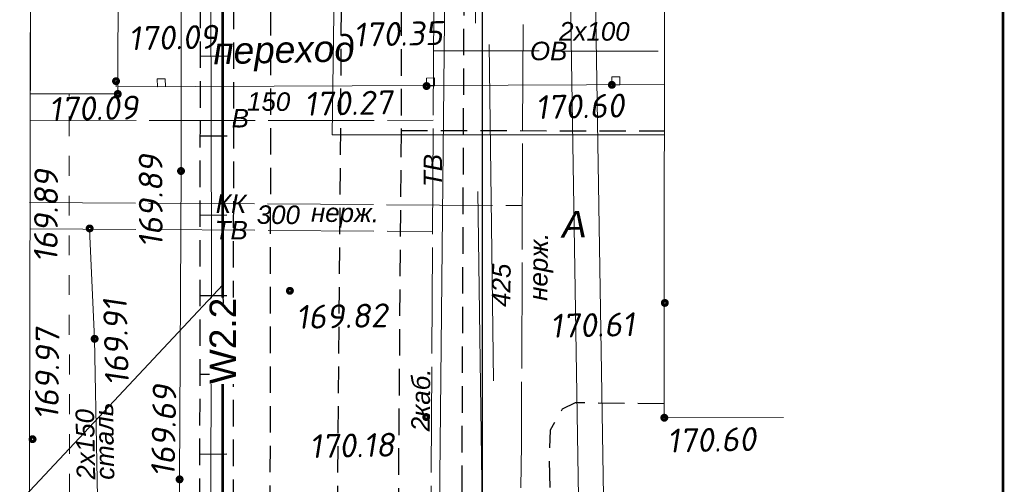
# Model space of a CAD drawing. Header units: millimetres. Extents: x 523209 to 536718, y -48289 to -47398.
# Tile 35 of 116: x 529492 to 529566, y -47848 to -47813. Entities that reach past the tile are written whole.
import ezdxf
from ezdxf import colors
from ezdxf.entities.mleader import LeaderData, LeaderLine
from ezdxf.enums import TextEntityAlignment as Align
from ezdxf.math import Vec2, Vec3

# ---------------------------------------------------------------- set-up
doc = ezdxf.new("R2010")
doc.units = ezdxf.units.MM
for name, pattern in [('DASHED', [19.05, 12.7, -6.35]), ('LU023', [3, 2, -1]), ('LU024', [3, 1.5, -1.5]), ('LU197', [9, 8, -1])]:
    doc.linetypes.add(name, pattern=pattern)
doc.layers.get('Defpoints').update_dxf_attribs({"color": 140})
for name, color, linetype, lineweight in [('_ПР_КЛ_10', 10, 'ОПС_W2', 30), ('ELEKTROSET_', 6, 'LU1191', 9), ('KANALIZACIA', 1, 'LU197', 13), ('MATERIALOPROWOD', 7, 'LU197', 13), ('OTMETKI', 7, 'Continuous', 13), ('TEPLOSET_', 94, 'LU197', 13), ('TEXT', 7, 'Continuous', 13), ('TOPOGRAFIA', 7, 'Continuous', 13), ('WODOPROWOD', 150, 'LU197', 13), ('ZDANIA', 7, 'Continuous', 15), ('электрика', 1, 'Continuous', 40)]:
    doc.layers.add(name, color=color, linetype=linetype, lineweight=lineweight)
doc.layers.add('Проходные каналы', color=7, linetype='Continuous')
doc.styles.add('SIMPLEX_K', font='ariali.ttf')
doc.styles.get("Standard").update_dxf_attribs({"font": 'arial.ttf'})
doc.styles.add('Standard_k', font='simplex.shx', dxfattribs={"oblique": 10})
doc.styles.add('ОПС', font='arial.ttf')
doc.styles.add('СГЕНЕРИР_СТИЛЬ_1', font='times.ttf')
doc.linetypes.add('LU1191', pattern='A,1,-2,0.29,[131,ltypeshp01.shx,S=1.3,R=180,X=0.923,Y=0.65],0.29,[131,ltypeshp01.shx,S=1.3,R=180,X=1.3,Y=0.65],5,[131,ltypeshp01.shx,S=1.3,R=0,X=-1.3,Y=-0.65],0.58,[131,ltypeshp01.shx,S=1.3,R=0,X=-1.3,Y=-0.65],-2,3', length=14.16)
doc.linetypes.add('ОПС_W2', pattern='A,10,-0.5,["W2",ОПС,S=1,R=0,X=0,Y=-0.5],-2.5', length=13)
doc.dimstyles.new('ISO-25', dxfattribs={"dimtxt": 2.5, "dimasz": 2.5, "dimexe": 1.25, "dimexo": 0.625, "dimtad": 1, "dimtxsty": 'Standard', "dimcen": 2.5, "dimadec": 0, "dimazin": 0, "dimtfac": 1, "dimtmove": 0, "dimatfit": 3, "dimfxl": 1, "dimarcsym": 0})

# ---------------------------------------------------------------- blocks, each defined once
blk = doc.blocks.new('Pk_blok')
at = {"color": 0, "linetype": 'Continuous', "lineweight": 13, "const_width": 0.25}
blk.add_lwpolyline([(-0.175, 0, 1), (0.175, 0, 1)], format="xyb", close=True, dxfattribs=at)
blk = doc.blocks.new('_Oblique')
at = {"color": 0, "linetype": 'ByBlock', "lineweight": -2}
blk.add_line((-0.5, -0.5), (0.5, 0.5), dxfattribs=at)
blk = doc.blocks.new('*D405')
at = {"layer": '_ПР_КЛ_10', "color": 0, "linetype": 'ByBlock', "lineweight": -2, "transparency": 16777216}
for p, q in [((529507.665, -47766.929), (529527.926, -47766.929)), ((529526.676, -48010.879), (529526.676, -47766.929)), ((529513.255, -48010.879), (529527.926, -48010.879))]:
    blk.add_line(p, q, dxfattribs=at)
at = {"layer": 'Defpoints', "color": 0, "linetype": 'ByBlock', "transparency": 16777216}
for p in [(529507.04, -47766.929), (529526.676, -47766.929), (529512.63, -48010.879)]:
    blk.add_point(p, dxfattribs=at)
at = {"layer": '_ПР_КЛ_10', "color": 0, "linetype": 'ByBlock', "lineweight": -2, "transparency": 16777216, "xscale": 1.5, "yscale": 1.5, "zscale": 1.5}
for p, rotation in [((529526.676, -47766.929), 90), ((529526.676, -48010.879), 270)]:
    blk.add_blockref('_Oblique', p, dxfattribs=dict(at, rotation=rotation))
at = {"layer": '_ПР_КЛ_10', "color": 0, "linetype": 'ByBlock', "transparency": 16777216, "insert": (529525.274, -47888.904), "char_height": 1.5, "attachment_point": 5, "rotation": 90}
blk.add_mtext('243,95', dxfattribs=at)
blk = doc.blocks.new('*D406')
at = {"layer": '_ПР_КЛ_10', "color": 0, "linetype": 'ByBlock', "lineweight": -2, "transparency": 16777216}
for p, q in [((529507.665, -48010.879), (529522.336, -48010.879)), ((529507.04, -48011.504), (529507.04, -48026.174))]:
    blk.add_line(p, q, dxfattribs=at)
blk.add_arc((529507.04, -48010.879), 14.046, 270, 0, dxfattribs=at)
at = {"layer": 'Defpoints', "color": 0, "linetype": 'ByBlock', "transparency": 16777216}
for p in [(529507.04, -47766.929), (529492.611, -48010.879), (529507.04, -48010.879), (529507.04, -48010.879), (529514.063, -48023.043)]:
    blk.add_point(p, dxfattribs=at)
at = {"layer": '_ПР_КЛ_10', "color": 0, "linetype": 'ByBlock', "lineweight": -2, "transparency": 16777216, "xscale": 1.5, "yscale": 1.5, "zscale": 1.5}
for p, rotation in [((529521.086, -48010.879), 90), ((529507.04, -48024.924), 180)]:
    blk.add_blockref('_Oblique', p, dxfattribs=dict(at, rotation=rotation))
at = {"layer": '_ПР_КЛ_10', "color": 0, "linetype": 'ByBlock', "transparency": 16777216, "insert": (529516.077, -48019.915), "char_height": 1.5, "attachment_point": 5, "rotation": 45}
blk.add_mtext('90°', dxfattribs=at)
blk = doc.blocks.new('*D407')
at = {"layer": '_ПР_КЛ_10', "color": 0, "linetype": 'ByBlock', "lineweight": -2, "transparency": 16777216}
for p, q in [((529507.04, -47766.304), (529507.04, -47754.303)), ((529506.415, -47766.929), (529494.414, -47766.922))]:
    blk.add_line(p, q, dxfattribs=at)
blk.add_arc((529507.04, -47766.929), 11.376, 90, 179.97026, dxfattribs=at)
at = {"layer": 'Defpoints', "color": 0, "linetype": 'ByBlock', "transparency": 16777216}
for p in [(529501.354, -47757.076), (529507.04, -47766.929), (529507.04, -47766.929), (529540.467, -47766.946), (529507.04, -48010.879)]:
    blk.add_point(p, dxfattribs=at)
at = {"layer": '_ПР_КЛ_10', "color": 0, "linetype": 'ByBlock', "lineweight": -2, "transparency": 16777216, "xscale": 1.5, "yscale": 1.5, "zscale": 1.5}
for p, rotation in [((529507.04, -47755.553), 359.9999999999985), ((529495.664, -47766.923), 269.9702574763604)]:
    blk.add_blockref('_Oblique', p, dxfattribs=dict(at, rotation=rotation))
at = {"layer": '_ПР_КЛ_10', "color": 0, "linetype": 'ByBlock', "transparency": 16777216, "insert": (529498.103, -47757.988), "char_height": 1.5, "attachment_point": 5, "rotation": 44.98513}
blk.add_mtext('90°', dxfattribs=at)

msp = doc.modelspace()

# ---------------------------------------------------------------- linework, layer by layer
at = {"linetype": 'ByBlock', "const_width": 0.2, "flags": 128}
msp.add_lwpolyline([(529408.83828, -48054.5521), (529566.02255, -48054.5521), (529566.02255, -47722.58174), (529408.83828, -47722.58174), (529408.83828, -48054.5521)], dxfattribs=at)
at = {"layer": '_ПР_КЛ_10', "ltscale": 0.8, "const_width": 0.2, "flags": 128}
msp.add_lwpolyline([(529492.61051, -48010.94053), (529507.04025, -48010.87877), (529507.04025, -47766.92904), (529540.46682, -47767.00814)], dxfattribs=at)
at = {"layer": '_ПР_КЛ_10', "linetype": 'ByBlock'}
msp.add_lwpolyline([(529492.61062, -48010.87877), (529507.04025, -48010.87877), (529507.04025, -47766.92904), (529540.46686, -47766.94639)], dxfattribs=at)
at = {"layer": 'ELEKTROSET_', "flags": 128}
for points in [[(529524.29569, -47722.58174), (529524.20057, -47773.93056), (529523.18605, -47872.4858), (529520.99349, -47996.05998), (529536.58256, -47995.63271)], [(529529.92292, -48054.5521), (529529.52444, -48003.56206), (529534.51687, -47917.18517), (529534.26305, -47869.88521), (529532.29651, -47747.34577)], [(529531.82192, -48054.5521), (529531.4229, -48003.49304), (529536.41532, -47917.11615), (529536.1615, -47869.81619), (529534.19497, -47747.27675)]]:
    msp.add_lwpolyline(points, dxfattribs=at)
msp.add_lwpolyline([(529408.83828, -48041.18264), (529478.41009, -48041.72563, 0.3597035), (529507.29496, -48019.50609), (529507.38115, -47997.94609), (529505.87687, -47932.88514), (529506.17649, -47831.49205), (529505.9736, -47749.84426), (529505.40531, -47743.1256), (529540.48215, -47742.40708)], format="xyb", dxfattribs=at)
at = {"layer": 'KANALIZACIA', "flags": 128}
for points in [[(529529.96437, -47759.72217), (529529.61253, -47845.45176), (529528.57745, -47929.86774), (529527.24446, -48019.35601), (529527.45228, -48054.5521)], [(529492.43026, -47827.17186), (529529.68658, -47827.40922), (529529.68658, -47827.40922)]]:
    msp.add_lwpolyline(points, dxfattribs=at)
at = {"layer": 'MATERIALOPROWOD'}
msp.add_line((529522.96646, -47815.71581), (529540.38488, -47815.75354), dxfattribs=at)
at = {"layer": 'TEPLOSET_', "linetype": 'Continuous', "flags": 128}
msp.add_lwpolyline([(529498.0489, -47874.7346), (529497.35168, -47837.4747), (529496.95534, -47829.20075)], dxfattribs=at)
at = {"layer": 'TOPOGRAFIA', "lineweight": 13}
for p, q in [((529503.90364, -47806.78998), (529503.88355, -47824.80015)), ((529498.97148, -47818.01326), (529498.98043, -47818.45046)), ((529503.77648, -47848.08946), (529503.88355, -47824.80015))]:
    msp.add_line(p, q, dxfattribs=at)
at = {"layer": 'TOPOGRAFIA', "flags": 128}
msp.add_lwpolyline([(529540.49451, -47722.58174), (529540.41918, -47843.43401), (529549.41881, -47843.42564)], dxfattribs=at)
at = {"layer": 'TOPOGRAFIA', "linetype": 'DASHED', "ltscale": 2}
msp.add_lwpolyline([(529527.02568, -47878.75848), (529528.0256, -47878.74514), (529526.81767, -47788.23201), (529525.81775, -47788.24536)], close=True, dxfattribs=at)
at = {"layer": 'TOPOGRAFIA', "lineweight": 13, "flags": 128}
for points in [[(529515.67525, -47794.67805), (529515.30253, -47822.05777), (529540.43249, -47822.07343)], [(529499.10573, -47818.44993), (529540.43486, -47818.27477)]]:
    msp.add_lwpolyline(points, dxfattribs=at)
at = {"layer": 'TOPOGRAFIA'}
msp.add_lwpolyline([(529499.10458, -47818.98193), (529492.48672, -47818.96763), (529492.52689, -47800.3779), (529499.14475, -47800.3922)], close=True, dxfattribs=at)
at = {"layer": 'TOPOGRAFIA', "lineweight": 13}
for points in [[(529502.10285, -47818.43722), (529502.70273, -47818.42494), (529502.69044, -47817.82506), (529502.09056, -47817.83734)], [(529522.44615, -47818.38059), (529523.04603, -47818.3683), (529523.03374, -47817.76842), (529522.43386, -47817.78071)], [(529536.4574, -47818.29162), (529537.05728, -47818.27934), (529537.045, -47817.67946), (529536.44512, -47817.69174)]]:
    msp.add_lwpolyline(points, close=True, dxfattribs=at)
at = {"layer": 'TOPOGRAFIA', "linetype": 'LU024'}
msp.add_lwpolyline([(529495.44708, -47852.16453), (529495.42986, -47818.97399)], dxfattribs=at)
at = {"layer": 'TOPOGRAFIA'}
msp.add_lwpolyline([(529503.77648, -47848.08946), (529503.77648, -47848.08946), (529503.68366, -47912.79756, -0.41197711), (529489.74745, -47926.80044), (529459.55654, -47926.79033)], format="xyb", dxfattribs=at)
at = {"layer": 'WODOPROWOD'}
for p, q in [((529523.50942, -47722.58174), (529522.65085, -47871.68261)), ((529492.48234, -47820.99716), (529522.94287, -47820.96982)), ((529492.46467, -47829.17214), (529522.89452, -47829.36601))]:
    msp.add_line(p, q, dxfattribs=at)
at = {"layer": 'ZDANIA'}
msp.add_lwpolyline([(529408.83828, -47914.88319), (529492.27957, -47914.83989), (529492.69499, -47722.58174)], dxfattribs=at)
at = {"layer": 'Проходные каналы', "linetype": 'LU023', "flags": 128}
for points in [[(529525.52494, -47748.05457), (529525.01651, -47870.00037)], [(529511.51575, -48054.5521), (529511.11576, -47998.96104), (529510.88461, -47965.06928), (529510.58788, -47920.58332), (529510.56305, -47889.08964), (529510.58646, -47859.95791), (529510.64327, -47844.20882), (529510.69444, -47792.12787), (529510.86207, -47761.68972)], [(529514.42263, -48054.5521), (529514.33155, -48037.02787), (529514.11153, -48008.06874), (529513.83861, -47972.46177), (529513.96478, -47961.7612), (529514.70613, -47937.53935), (529515.20553, -47913.61736), (529515.48692, -47877.01843), (529515.91175, -47828.30707), (529516.242, -47778.35477), (529516.34906, -47761.72225)], [(529520.51862, -47761.60081), (529520.51573, -47821.74595)], [(529505.61384, -48009.01523), (529505.5728, -47977.58721), (529505.29539, -47941.04069), (529505.28139, -47874.00776), (529505.35479, -47812.52172), (529505.42384, -47785.99173)], [(529508.14088, -48009.0889), (529508.09984, -47977.66088), (529507.82243, -47941.11436), (529507.80842, -47874.08143), (529507.88182, -47812.59538), (529507.95087, -47786.0654)], [(529505.36447, -47816.12427), (529507.87763, -47816.10841)], [(529520.51573, -47821.74595), (529520.15416, -47870.0908)], [(529520.51573, -47821.74595), (529540.43269, -47821.75837)], [(529505.3714, -47822.1541), (529507.87043, -47822.13833)], [(529505.35693, -47828.1312), (529507.8633, -47828.11538)], [(529505.34946, -47834.21162), (529507.85604, -47834.1958)], [(529505.33721, -47840.14903), (529507.84895, -47840.13318)], [(529540.41984, -47842.37993), (529533.6746, -47842.31279), (529532.70094, -47842.79159), (529531.78635, -47844.37187), (529531.70754, -47846.28754), (529531.76146, -47848.92398), (529531.92765, -47849.99555), (529532.67322, -47851.1864), (529534.20267, -47852.16778), (529535.70661, -47852.60893), (529539.94731, -47853.07748), (529546.49069, -47853.11308), (529548.68071, -47853.2994), (529554.69847, -47852.63199)], [(529505.34176, -47846.18628), (529507.84174, -47846.17051)]]:
    msp.add_lwpolyline(points, dxfattribs=at)

# ---------------------------------------------------------------- block references
at = {"layer": 'OTMETKI', "linetype": 'Continuous'}
for p, xscale, yscale, zscale, rotation in [((529498.97148, -47818.01326), 1.00000973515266, 1.00000973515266, 1.00000973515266, 1.173488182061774), ((529522.44615, -47818.38059), 1.00000973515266, 1.00000973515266, 1.00000973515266, 1.173488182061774), ((529536.4574, -47818.29162), 1.00000973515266, 1.00000973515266, 1.00000973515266, 1.173488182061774), ((529499.10458, -47818.98193), 1.000009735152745, 1.000009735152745, 1.000009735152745, 250.9950757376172), ((529503.88355, -47824.80015), 1.00000973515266, 1.00000973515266, 1.00000973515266, 1.173488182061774), ((529496.97679, -47829.14126), 1.00000973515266, 1.00000973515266, 1.00000973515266, 1.173488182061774), ((529512.11468, -47833.84957), 1.00000973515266, 1.00000973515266, 1.00000973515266, 1.173488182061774), ((529540.45962, -47834.76328), 1.00000973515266, 1.00000973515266, 1.00000973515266, 1.173488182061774), ((529497.35168, -47837.4747), 1.00000973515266, 1.00000973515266, 1.00000973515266, 1.173488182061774), ((529522.41818, -47843.38265), 1.00000973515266, 1.00000973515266, 1.00000973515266, 1.173488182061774), ((529540.41918, -47843.43401), 1.00000973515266, 1.00000973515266, 1.00000973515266, 1.173488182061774), ((529492.65993, -47845.05645), 1.00000973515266, 1.00000973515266, 1.00000973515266, 1.173488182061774), ((529503.77648, -47848.08946), 1.00000973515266, 1.00000973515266, 1.00000973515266, 1.173488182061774)]:
    msp.add_blockref('Pk_blok', p, dxfattribs=dict(at, xscale=xscale, yscale=yscale, zscale=zscale, rotation=rotation))

# ---------------------------------------------------------------- texts
at = {"layer": 'ELEKTROSET_', "linetype": 'Continuous', "lineweight": 13, "style": 'SIMPLEX_K'}
msp.add_text('2каб.', height=1.400014, rotation=89.4102238, dxfattribs=at).set_placement((529522.68244, -47844.46936))
at = {"layer": 'KANALIZACIA', "linetype": 'Continuous', "lineweight": 13, "style": 'SIMPLEX_K'}
msp.add_text('КК', height=1.400014, rotation=359.6349755, dxfattribs=at).set_placement((529507.66815, -47827.26894), align=Align.MIDDLE)
for s, rotation, p in [('300', 359.6349755, (529509.60494, -47828.79183)), ('нерж.', 359.6349755, (529513.7058, -47828.63548)), ('нерж.', 89.2974923, (529531.56962, -47834.61057)), ('425', 89.2974923, (529528.76909, -47835.07023))]:
    msp.add_text(s, height=1.400014, rotation=rotation, dxfattribs=at).set_placement(p)
at = {"layer": 'MATERIALOPROWOD', "linetype": 'Continuous', "lineweight": 13, "style": 'SIMPLEX_K'}
msp.add_text('2х100', height=1.400014, rotation=359.8758785, dxfattribs=at).set_placement((529532.46935, -47814.94442))
msp.add_text('ОВ', height=1.400014, rotation=359.8758785, dxfattribs=at).set_placement((529531.67567, -47815.73467), align=Align.MIDDLE)
at = {"layer": 'OTMETKI', "style": 'Standard_k', "oblique": 10}
for s, rotation, p in [('170.35', 1.1734882, (529516.88197, -47813.60982)), ('170.09', 1.1734882, (529499.8831, -47813.88708)), ('170.27', 1.1734882, (529513.16289, -47818.84149)), ('170.09', 1.1734882, (529493.86645, -47819.23145)), ('170.60', 1.1734882, (529530.63755, -47819.08645)), ('169.89', 90.1496501, (529500.69973, -47830.59143)), ('169.89', 89.6240185, (529492.74954, -47831.71076)), ('169.91', 91.5717025, (529498.15763, -47841.05924)), ('169.82', 1.1734882, (529512.54106, -47834.93426)), ('170.61', 1.1734882, (529531.75105, -47835.60083)), ('169.97', 89.3391911, (529492.82042, -47843.59899)), ('169.69', 88.9037132, (529501.6086, -47847.90554)), ('170.60', 1.1734882, (529540.60093, -47844.27381)), ('170.18', 1.1206449, (529513.55692, -47844.6925))]:
    msp.add_text(s, height=1.800018, rotation=rotation, dxfattribs=at).set_placement(p, align=Align.TOP_LEFT)
at = {"layer": 'TEPLOSET_', "linetype": 'Continuous', "lineweight": 13, "style": 'SIMPLEX_K'}
for s, p in [('2x150', (529497.40221, -47848.09403)), ('сталь', (529498.84513, -47848.11072))]:
    msp.add_text(s, height=1.400014, rotation=91.0720145, dxfattribs=at).set_placement(p)
at = {"layer": 'TEXT', "style": 'SIMPLEX_K'}
for s, height, p in [('переход', 2.000019, (529506.34251, -47816.73545)), ('А', 2.00002, (529532.6978, -47829.84084))]:
    msp.add_text(s, height=height, rotation=1.1734882, dxfattribs=at).set_placement(p)
at = {"layer": 'WODOPROWOD', "linetype": 'Continuous', "lineweight": 13, "style": 'SIMPLEX_K'}
for s, height, rotation, p in [('150', 1.400014, 359.6349755, (529510.507, -47819.55202)), ('В', 1.40001, 359.6349755, (529508.36466, -47820.81458)), ('ТВ', 1.400014, 89.6700781, (529522.92103, -47824.76167)), ('ТВ', 1.400014, 359.6349755, (529507.6796, -47829.26908))]:
    msp.add_text(s, height=height, rotation=rotation, dxfattribs=at).set_placement(p, align=Align.MIDDLE)

# ---------------------------------------------------------------- dimensions: what is measured, and where the dimension line sits
at = {"layer": '_ПР_КЛ_10', "color": 5, "linetype": 'ByBlock'}
for base, line1, line2, picture, middle in [((529501.35396, -47757.07615), ((529507.04025, -47766.92904), (529540.46686, -47766.94639)), ((529507.04025, -48010.87877), (529507.04025, -47766.92904)), '*D407', (529498.10343, -47757.98757)), ((529514.0631, -48023.04271), ((529507.04025, -48010.87877), (529507.04025, -47766.92904)), ((529492.61062, -48010.87877), (529507.04025, -48010.87877)), '*D406', (529516.07697, -48019.91549))]:
    dim = msp.add_angular_dim_2l(base=base, line1=line1, line2=line2, dimstyle='ISO-25', override={"dimtxt": 1.5, "dimasz": 1.5, "dimgap": 0.5, "dimblk1": 'Oblique', "dimblk2": 'Oblique', "dimsah": 1}, dxfattribs=at)
    dim.commit()
    dim.dimension.update_dxf_attribs({"geometry": picture, "text_midpoint": middle})
dim = msp.add_linear_dim(base=(529526.67576, -47766.92904), p1=(529512.63005, -48010.87877), p2=(529507.04025, -47766.92904), angle=90, dimstyle='ISO-25', override={"dimtxt": 1.5, "dimasz": 1.5, "dimgap": 0.5, "dimblk1": 'Oblique', "dimblk2": 'Oblique', "dimsah": 1}, dxfattribs=at)
dim.commit()
dim.dimension.update_dxf_attribs({"geometry": '*D405', "text_midpoint": (529525.27432, -47888.9039)})

# ---------------------------------------------------------------- next in the draw order: texts
at = {"lineweight": 0, "insert": (529507.04025, -47837.63273), "char_height": 2, "attachment_point": 5, "rotation": 90, "bg_fill": 3, "box_fill_scale": 1, "bg_fill_color": 256, "bg_fill_transparency": 0}
msp.add_mtext('{\\C1;W2.2}', dxfattribs=at)

# ---------------------------------------------------------------- next in the draw order: leaders
at = {"layer": 'электрика', "color": 7, "lineweight": 0, "ltscale": 10}
ml = msp.add_multileader_mtext('Standard', dxfattribs=at)
ml.set_content('\\A1;{\\fArial|b0|i0|c0|p34;N1, N2\\P\\A0;2x\\fArial|b0|i0|c204|p34;АСБ2л-10-3х150мм²}', color=7, style='СГЕНЕРИР_СТИЛЬ_1')
ml.set_leader_properties()
ml.set_arrow_properties(name='OBLIQUE')
ml.build(insert=Vec2(0, 0))
ml.multileader.update_dxf_attribs({"text_left_attachment_type": 6, "text_right_attachment_type": 6, "arrow_head_size": 2})
ctx = ml.context
ctx.base_point, ctx.char_height, ctx.arrow_head_size, ctx.landing_gap_size, ctx.plane_origin = Vec3(529457.24766, -47851.39354, 3.426), 2, 2, 0.02, Vec3(529441.96344, -47865.3156, 3.426)
ctx.left_attachment, ctx.right_attachment = 6, 6
notes = []
notes.append((ctx, [(1, (1, 1, 0), (529490.16278, -47851.39354, 3.426), (-1, 0), 3.80009, [(0, [(529507.04025, -47833.39882, 3.426)], 0, [])])]))
ctx.mtext.insert, ctx.mtext.width, ctx.mtext.defined_height, ctx.mtext.flow_direction = Vec3(529457.26766, -47848.99354, 3.426), 3.200995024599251e-12, 6.7089, 5
ctx.mtext.has_bg_fill, ctx.mtext.bg_color, ctx.mtext.bg_scale_factor, ctx.mtext.bg_transparency, ctx.mtext.use_window_bg_color = 1, -1027028792, 1.5, 0, 1
for ctx, leaders in notes:
    for number, flags, end, landing, length, lines in leaders:
        leader = LeaderData()
        leader.index, (leader.has_last_leader_line, leader.has_dogleg_vector, leader.attachment_direction) = number, flags
        leader.last_leader_point, leader.dogleg_vector, leader.dogleg_length = Vec3(end), Vec3(landing), length
        for number, points, colour, breaks in lines:
            line = LeaderLine()
            line.index, line.vertices, line.color, line.breaks = number, Vec3.list(points), colors.encode_raw_color(colour), breaks
            leader.lines.append(line)
        ctx.leaders.append(leader)

doc.saveas('drawing.dxf')
